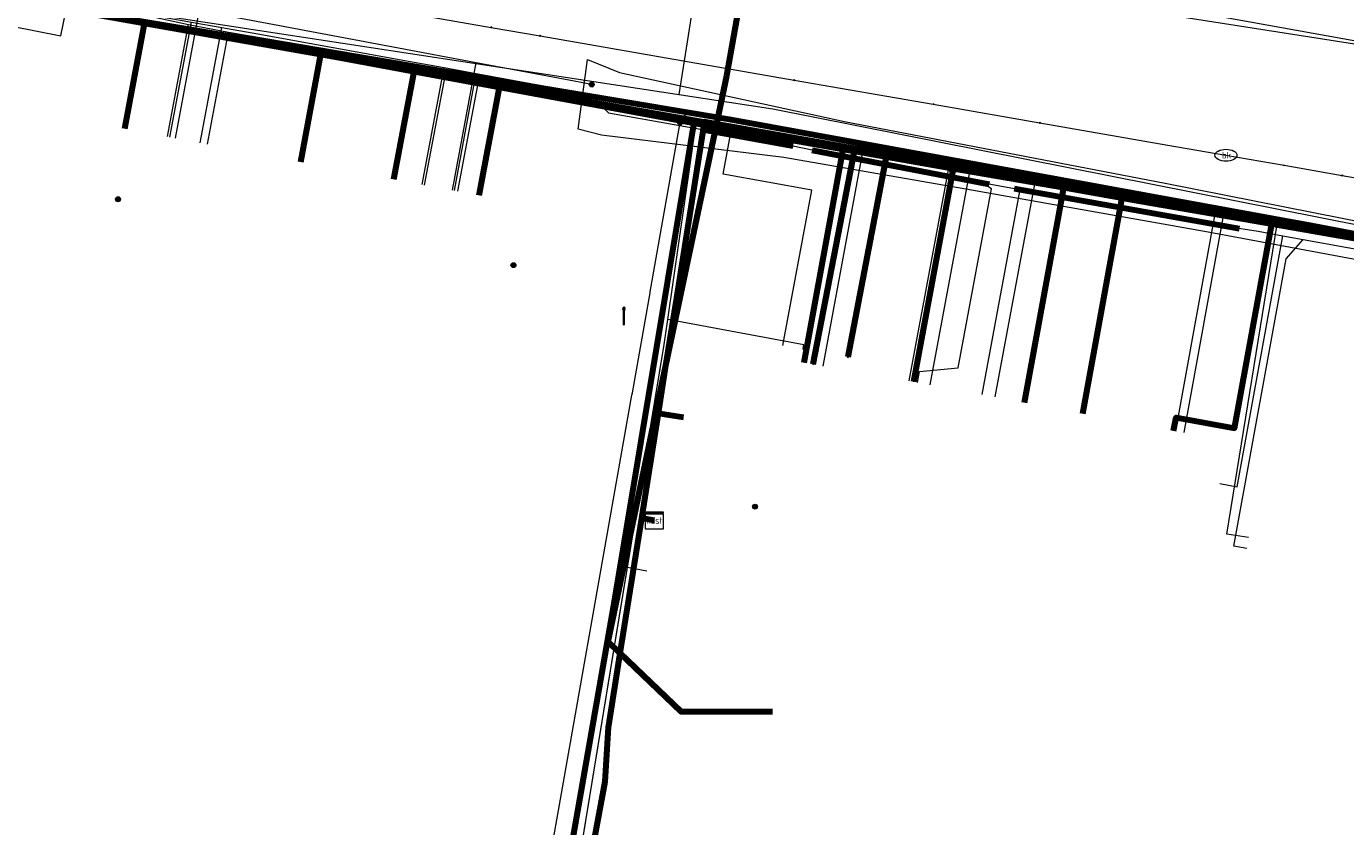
# Model space of a CAD drawing. Extents: x 152558 to 154479, y 462974 to 463683.
# Tile 197 of 212: x 153664 to 153724, y 463203 to 463240. Entities that reach past the tile are written whole.
import ezdxf
from ezdxf.enums import TextEntityAlignment as Align
from ezdxf.lldxf.tags import DXFTag

# ---------------------------------------------------------------- set-up
doc = ezdxf.new("R2010")
doc.units = 0
doc.header["$LTSCALE"] = 0.2
doc.layers.get('0').update_dxf_attribs({"linetype": 'CONTINUOUS'})
for name, color, linetype, lineweight in [('B-RO-KL-DATA_COAXIAAL_17_ZIGGO BV-G', 90, 'KL-DATA-N', 18), ('B-RO-KL-DATA_COAXIAAL_7_ZIGGO BV-G', 90, 'KL-DATA-N', 18), ('B-RO-KL-DATA_HULPSTUK_KPN BV-S', 90, 'CONTINUOUS', 25), ('B-RO-KL-DATA_HULPSTUK_REGGEFIBER OPERATOR BV-S', 90, 'CONTINUOUS', 25), ('B-RO-KL-DATA_HULPSTUK_ZIGGO BV-S', 90, 'CONTINUOUS', 25), ('B-RO-KL-DATA_KABELBED_KPN BV-G', 90, 'CONTINUOUS', 100), ('B-RO-KL-DATA_KABELBED_ZIGGO BV-G', 90, 'CONTINUOUS', 100), ('B-RO-KL-DATA_MANTELBUIS_HPE_1.1_KPN BV-G', 90, 'CONTINUOUS', 100), ('B-RO-KL-DATA_MANTELBUIS_ZIGGO BV-G', 90, 'CONTINUOUS', 100), ('B-RO-KL-DATA_REGGEFIBER OPERATOR BV-G', 90, 'KL-DATA-N', 18), ('B-RO-KL-ET_LS_400 V_STEDIN NETBEHEER BV-G', 190, 'KL-LS-N', 18), ('B-RO-KL-ET_LS_GEMEENTE AMERSFOORT-S', 190, 'CONTINUOUS', 25), ('B-RO-KL-ET_LS_HULPSTUK_STEDIN NETBEHEER BV-S', 190, 'CONTINUOUS', 25), ('B-RO-KL-ET_MS_10 KV_STEDIN NETBEHEER BV-G', 130, 'KL-MS-N', 18), ('B-RO-KL-GAS_LD_ASBESTCEMENT_180_0.1 BAR_STEDIN NETBEHEER BV-G', 50, 'KL-GAS-LD-N', 18), ('B-RO-KL-GAS_LD_MANTELBUIS_ASBESTCEMENT_180_STEDIN NETBEHEER BV-G', 50, 'CONTINUOUS', 100), ('B-RO-KL-GAS_LD_PE_32_0.1 BAR_STEDIN NETBEHEER BV-G', 50, 'KL-GAS-LD-N', 18), ('B-RO-KL-GAS_LD_PVC_110_0.1 BAR_STEDIN NETBEHEER BV-G', 50, 'KL-GAS-LD-N', 18), ('B-RO-KL-WATER_100_VITENS-G', 170, 'KL-WATER-N', 18), ('B-RO-KL-WATER_HULPSTUK_VITENS-S', 170, 'CONTINUOUS', 25), ('B-RO-KL-WATER_VITENS-S', 170, 'CONTINUOUS', 25), ('B-RO-OG-INFO_KPN BV-G', 7, 'CONTINUOUS', 18)]:
    doc.layers.add(name, color=color, linetype=linetype, lineweight=lineweight)
doc.styles.add('NLCS-ISO', font='NLCS-ISO.ttf')
tags = doc.linetypes.add('KL-DATA-N', pattern='A,4,-1,[101,NLCS.SHX,S=0.5,R=0,X=0,Y=0],-1,4,-1,["D",Standard,S=1,R=0,X=-0.25,Y=-0.5],-1.5', length=12.5).pattern_tags.tags
tags[18] = DXFTag(74, 10)
tags = doc.linetypes.add('KL-GAS-LD-N', pattern='A,4,-1,[69,NLCS.SHX,S=0.5,R=0,X=0,Y=0],-1,4,-1,["L",Standard,S=1,R=0,X=0.25,Y=-0.5],-2', length=13).pattern_tags.tags
tags[18] = DXFTag(74, 10)
tags = doc.linetypes.add('KL-LS-N', pattern='A,4,-1,[103,NLCS.SHX,S=0.75,R=0,X=0,Y=0],-1,4,-1,["L",Standard,S=1,R=0,X=0,Y=-0.5],-2', length=13).pattern_tags.tags
tags[18] = DXFTag(74, 10)
tags = doc.linetypes.add('KL-MS-N', pattern='A,4,-1,[103,NLCS.SHX,S=0.75,R=0,X=0,Y=0],-1,4,-1,["M",Standard,S=1,R=0,X=0,Y=-0.5],-2', length=13).pattern_tags.tags
tags[18] = DXFTag(74, 10)
doc.linetypes.add('KL-WATER-N', pattern='A,7,-0.5,[168,NLCS.SHX,S=0.75,R=0,X=0.75,Y=0],-2', length=9.5)

# ---------------------------------------------------------------- blocks, each defined once
blk = doc.blocks.new('SKL-WTB_HULP_MOF-SO')
at = {"linetype": 'ByBlock', "lineweight": 18}
h = blk.add_hatch(color=0, dxfattribs=at)
h.dxf.hatch_style = 1
h.paths.add_polyline_path([(-0.5625, 0, 1), (0.5625, 0, 1)])
at = {"color": 0, "linetype": 'ByBlock', "lineweight": 18}
blk.add_circle((0, 0), 0.5625, dxfattribs=at)
at = {"color": 0, "linetype": 'ByBlock', "lineweight": 18, "style": 'NLCS-ISO', "flags": 1}
for tag, p in [('TYPE', (1.5, 0)), ('OMSCHRIJVING', (1.5, -3)), ('LABEL', (1.5, -1.5))]:
    blk.add_attdef(tag, p, '', height=1, dxfattribs=at)
blk = doc.blocks.new('SKL-WTB_HULP_OVERLENGTE-SO')
at = {"color": 0, "linetype": 'ByBlock', "lineweight": 18}
for centre, radius in [((0, 0), 1), ((-0.42, 0), 0.417), ((0.42, 0), 0.417)]:
    blk.add_circle(centre, radius, dxfattribs=at)
at = {"color": 0, "linetype": 'ByBlock', "lineweight": 18, "style": 'NLCS-ISO', "flags": 1}
for tag, p in [('TYPE', (1.5, 0)), ('OMSCHRIJVING', (1.5, -3)), ('LABEL', (1.5, -1.5))]:
    blk.add_attdef(tag, p, '', height=1, dxfattribs=at)
blk = doc.blocks.new('SKL-WTB_HULP_KAST-SO')
at = {"color": 0, "linetype": 'ByBlock', "lineweight": 18}
for points in [[(-2, 2), (2, 2), (2, 1.68), (-2, 1.68)], [(-2, 1.52), (2, 1.52), (2, -2), (-2, -2)]]:
    blk.add_lwpolyline(points, close=True, dxfattribs=at)
at = {"color": 0, "linetype": 'ByBlock', "lineweight": 18, "style": 'NLCS-ISO'}
blk.add_text('kast', height=1.5, dxfattribs=at).set_placement((0, 0), align=Align.MIDDLE_CENTER)
at = {"color": 0, "linetype": 'ByBlock', "lineweight": 18, "style": 'NLCS-ISO', "flags": 1}
for tag, p in [('TYPE', (2.5, 0)), ('OMSCHRIJVING', (2.5, -3)), ('LABEL', (2.5, -1.5))]:
    blk.add_attdef(tag, p, '', height=1, dxfattribs=at)
blk = doc.blocks.new('SKL-WTB_HULP_OVERIG-SO')
at = {"color": 0, "linetype": 'ByBlock', "lineweight": 18}
for points in [[(-0.14, 0.14), (0.14, -0.14)], [(0.14, 0.14), (-0.14, -0.14)]]:
    blk.add_lwpolyline(points, dxfattribs=at)
at = {"color": 0, "linetype": 'ByBlock', "lineweight": 18, "style": 'NLCS-ISO', "flags": 1}
for tag, p in [('TYPE', (1.5, 0)), ('OMSCHRIJVING', (1.5, -3)), ('LABEL', (1.5, -1.5))]:
    blk.add_attdef(tag, p, '', height=1, dxfattribs=at)
blk = doc.blocks.new('SKL-WATER_BRANDKRAAN_BRANDPUT-SO')
at = {"color": 0, "linetype": 'ByBlock', "lineweight": 18}
blk.add_ellipse((0, 0), major_axis=(2.5, 0), ratio=0.54, dxfattribs=at)
at = {"color": 0, "linetype": 'ByBlock', "lineweight": 18, "style": 'NLCS-ISO'}
blk.add_text('bk', height=1.5, dxfattribs=at).set_placement((0.16, 0), align=Align.MIDDLE_CENTER)
blk = doc.blocks.new('SKL-ET_LS_MAST-SO')
for p, q in [((-0.05, 2.07), (0.05, 2.07)), ((-0.05, -2), (0.05, -2))]:
    blk.add_line(p, q)
for points in [[(-0.18, 1.76), (-0.22, 1.76), (-0.22, 1.84), (-0.18, 1.84), (-0.18, 1.79)], [(-0.18, 1.49), (-0.22, 1.49), (-0.22, 1.57), (-0.18, 1.57), (-0.18, 1.52)], [(-0.18, 1.79), (-0.05, 1.79)], [(-0.18, 1.76), (-0.05, 1.76)], [(-0.18, 1.52), (-0.05, 1.52)], [(-0.18, 1.49), (-0.05, 1.49)], [(-0.05, -2), (-0.05, 2.07)], [(0.05, -2), (0.05, 2.07)], [(0.18, 1.92), (0.05, 1.92)], [(0.18, 1.89), (0.05, 1.89)], [(0.18, 1.66), (0.05, 1.66)], [(0.18, 1.63), (0.05, 1.63)], [(0.18, 1.39), (0.05, 1.39)], [(0.18, 1.36), (0.05, 1.36)], [(0.18, 1.89), (0.22, 1.89), (0.22, 1.97), (0.18, 1.97), (0.18, 1.92)], [(0.18, 1.63), (0.22, 1.63), (0.22, 1.71), (0.18, 1.71), (0.18, 1.66)], [(0.18, 1.36), (0.22, 1.36), (0.22, 1.44), (0.18, 1.44), (0.18, 1.39)]]:
    blk.add_lwpolyline(points)

msp = doc.modelspace()

# ---------------------------------------------------------------- linework, layer by layer
at = {"layer": 'B-RO-KL-DATA_COAXIAAL_17_ZIGGO BV-G', "flags": 128}
for points in [[(153692.318, 463217.369), (153691.727, 463217.476), (153692.485, 463222.255), (153692.831, 463224.434), (153693.319, 463227.507), (153694.569, 463235.388), (153685.267, 463237.104), (153681.377, 463237.822), (153677.139, 463238.604), (153669.119, 463240.084), (153664.023, 463241.024), (153665.618, 463250), (153666.451, 463254.687), (153666.46, 463254.737), (153666.477, 463254.834), (153656.183, 463256.668), (153655.273, 463258.673), (153655.087, 463259.082), (153655.035, 463259.539), (153654.989, 463259.299), (153648.522, 463260.451), (153648.473, 463260.46), (153648.549, 463260.86), (153650.586, 463271.63), (153653.557, 463287.342), (153655.699, 463298.663), (153656.421, 463302.482), (153657.314, 463307.202), (153658.077, 463311.236), (153658.276, 463312.29), (153658.741, 463314.697), (153660.174, 463322.112), (153660.649, 463324.57), (153660.93, 463326.026), (153661.09, 463327.455), (153661.157, 463328.891), (153661.133, 463330.328), (153661.017, 463331.761), (153660.81, 463333.184), (153660.267, 463335.639), (153659.382, 463339.634), (153659.28, 463340.091), (153659.056, 463341.127), (153658.299, 463346.142), (153658.294, 463346.159), (153658.044, 463347.823), (153657.911, 463349.502), (153657.897, 463351.185), (153658, 463352.865), (153658.22, 463354.534), (153658.217, 463354.539), (153658.352, 463355.327), (153658.697, 463357.334), (153659.531, 463362.19), (153659.938, 463364.556), (153659.987, 463364.843), (153660.043, 463365.65), (153659.965, 463366.457), (153659.756, 463367.24), (153659.42, 463367.978), (153658.967, 463368.65), (153660.641, 463378.107), (153660.659, 463378.211), (153661.193, 463378.68), (153661.881, 463379.577), (153661.91, 463379.636), (153662.382, 463380.59), (153662.414, 463380.694), (153663.299, 463385.46), (153664.442, 463391.619), (153665.339, 463396.452), (153666.223, 463401.216), (153666.451, 463402.511), (153666.861, 463404.837), (153667.506, 463408.503), (153668.212, 463412.515), (153676.496, 463411.001), (153681.959, 463409.183), (153682.229, 463409.093), (153682.609, 463408.966), (153682.895, 463408.871), (153683.478, 463412.122), (153683.478, 463412.124), (153684.26, 463416.485), (153685.592, 463423.916), (153685.913, 463425.709), (153686.979, 463431.764), (153687.525, 463434.869), (153687.715, 463435.949), (153689.278, 463444.826), (153689.425, 463445.661), (153691.619, 463458.031), (153694.488, 463474.212), (153695.49, 463473.95), (153697.064, 463473.539), (153697.462, 463473.435), (153697.741, 463473.362), (153697.779, 463473.352), (153704.065, 463471.708), (153708.833, 463470.461), (153710.32, 463470.072), (153711.073, 463469.875), (153713.316, 463469.289), (153713.355, 463469.439), (153718.535, 463468.148), (153720.185, 463467.737), (153721.096, 463467.51), (153721.874, 463467.316), (153721.915, 463467.303), (153723.423, 463466.848), (153723.494, 463466.826), (153728.027, 463465.704), (153731.055, 463464.954), (153731.49, 463464.846), (153735.499, 463463.854), (153735.673, 463463.756), (153735.831, 463463.635), (153735.972, 463463.493), (153736.092, 463463.334), (153736.653, 463463.187), (153736.734, 463463.165), (153737.435, 463462.982), (153737.751, 463462.899), (153737.708, 463462.736), (153737.743, 463462.727), (153737.68, 463462.485), (153737.649, 463462.364), (153737.617, 463462.243), (153737.459, 463461.635), (153737.528, 463461.622)], [(153692.318, 463217.369), (153691.727, 463217.476), (153692.485, 463222.255), (153692.831, 463224.434), (153693.319, 463227.507), (153694.569, 463235.388), (153685.267, 463237.104), (153681.377, 463237.822), (153677.139, 463238.604), (153669.119, 463240.084), (153664.023, 463241.024), (153663.84, 463241.058), (153661.415, 463241.505), (153658.225, 463242.094), (153653.321, 463242.999), (153649.692, 463243.668), (153644.278, 463244.667), (153638.473, 463245.738), (153633.754, 463246.609), (153631.686, 463246.991), (153624.786, 463248.264), (153623.451, 463248.51), (153623.256, 463248.546), (153622.899, 463248.613), (153622.131, 463248.756), (153621.614, 463248.853), (153619.953, 463249.164), (153615.61, 463249.977), (153615.488, 463250), (153613.024, 463250.468), (153608.408, 463251.344), (153607.908, 463251.439), (153604.179, 463252.146), (153600.748, 463252.798), (153595.319, 463253.828), (153591.998, 463254.458), (153588.702, 463255.084), (153588.74, 463255.289), (153587.069, 463255.6), (153582.227, 463256.5), (153575.141, 463257.817), (153571.756, 463258.446), (153562.774, 463260.115), (153556.305, 463261.317), (153549.713, 463262.542), (153548.625, 463262.744), (153544.399, 463263.529), (153539.315, 463264.474), (153539.207, 463264.494), (153536.717, 463264.957), (153532.745, 463265.695), (153523.058, 463267.496), (153521.974, 463267.697), (153521.766, 463267.736), (153513.177, 463269.332), (153509.565, 463268.073), (153509.047, 463268.17), (153506.519, 463268.642), (153505.882, 463265.23)], [(153692.318, 463217.369), (153691.727, 463217.476), (153692.485, 463222.255), (153692.831, 463224.434), (153693.319, 463227.507), (153694.569, 463235.388), (153685.267, 463237.104), (153681.377, 463237.822), (153677.139, 463238.604), (153669.119, 463240.084), (153664.023, 463241.024), (153665.618, 463250), (153666.451, 463254.687), (153666.46, 463254.737), (153666.477, 463254.834), (153656.183, 463256.668), (153655.273, 463258.673), (153655.087, 463259.082), (153655.035, 463259.539), (153654.989, 463259.299), (153648.522, 463260.451), (153648.465, 463260.417), (153643.095, 463257.214), (153639.511, 463257.87), (153631.917, 463259.261), (153627.466, 463260.076), (153624.507, 463260.615), (153622.129, 463261.049), (153621.339, 463261.193), (153621.02, 463261.251)], [(153692.318, 463217.369), (153691.727, 463217.476), (153692.485, 463222.255), (153692.831, 463224.434), (153693.319, 463227.507), (153694.569, 463235.388), (153685.267, 463237.104), (153681.377, 463237.822), (153677.139, 463238.604), (153669.119, 463240.084), (153664.023, 463241.024), (153663.921, 463240.449)], [(153692.318, 463217.369), (153691.727, 463217.476), (153690.75, 463211.32), (153690.215, 463207.946), (153690.066, 463205.464), (153689.459, 463202.24), (153689.218, 463200.962), (153686.573, 463186.924), (153685.259, 463179.619), (153685.254, 463179.59), (153684.954, 463177.922), (153684.901, 463177.627), (153684.103, 463173.195), (153692.653, 463171.646), (153696.526, 463170.944), (153699.735, 463170.363), (153700.75, 463170.179), (153702.799, 463169.808), (153704.623, 463169.477), (153709.64, 463168.568), (153713.687, 463167.835), (153717.736, 463167.101), (153721.608, 463166.4), (153726.624, 463165.492), (153730.498, 463164.79), (153745.356, 463162.098), (153746.753, 463161.845), (153747.559, 463161.699), (153751.259, 463161.029), (153755.916, 463163.735), (153766.515, 463161.823), (153766.967, 463161.741), (153766.896, 463161.348)], [(153692.318, 463217.369), (153691.727, 463217.476), (153690.75, 463211.32), (153690.215, 463207.946), (153690.066, 463205.464), (153689.459, 463202.24), (153689.218, 463200.962), (153686.573, 463186.924), (153685.259, 463179.619), (153685.254, 463179.59), (153684.954, 463177.922), (153685.445, 463177.829)]]:
    msp.add_lwpolyline(points, dxfattribs=at)
at = {"layer": 'B-RO-KL-DATA_COAXIAAL_7_ZIGGO BV-G', "flags": 128}
for points in [[(153663.921, 463240.449), (153664.023, 463241.024), (153669.119, 463240.084), (153677.139, 463238.604), (153681.377, 463237.822), (153680.454, 463232.91)], [(153663.921, 463240.449), (153664.023, 463241.024), (153669.119, 463240.084), (153677.139, 463238.604), (153681.377, 463237.822), (153685.267, 463237.104), (153684.343, 463232.183)], [(153663.921, 463240.449), (153664.023, 463241.024), (153669.119, 463240.084), (153668.205, 463235.216)], [(153663.921, 463240.449), (153664.023, 463241.024), (153669.119, 463240.084), (153677.139, 463238.604), (153676.22, 463233.71)], [(153766.896, 463161.348), (153766.967, 463161.741), (153766.515, 463161.823), (153755.916, 463163.735), (153751.259, 463161.029), (153747.559, 463161.699), (153746.753, 463161.845), (153745.356, 463162.098), (153730.498, 463164.79), (153726.624, 463165.492), (153721.608, 463166.4), (153717.736, 463167.101), (153713.687, 463167.835), (153709.64, 463168.568), (153704.623, 463169.477), (153702.799, 463169.808), (153700.75, 463170.179), (153699.735, 463170.363), (153696.526, 463170.944), (153692.653, 463171.646), (153684.103, 463173.195), (153684.901, 463177.627), (153684.954, 463177.922), (153685.254, 463179.59), (153685.259, 463179.619), (153686.573, 463186.924), (153689.218, 463200.962), (153689.459, 463202.24), (153690.066, 463205.464), (153690.215, 463207.946), (153690.75, 463211.32), (153691.727, 463217.476), (153692.485, 463222.255), (153692.831, 463224.434), (153695.11, 463235.294), (153700.908, 463234.282), (153705.924, 463233.407), (153710.951, 463232.53), (153713.591, 463232.069), (153714.091, 463231.982), (153720.424, 463230.877), (153725.635, 463229.968), (153731.122, 463229.01), (153732.516, 463228.767), (153739.149, 463227.61), (153746.116, 463226.367), (153747.605, 463226.099), (153750.514, 463225.576), (153754.014, 463224.947), (153755.903, 463224.578), (153765.5, 463222.701), (153765.672, 463222.667), (153765.809, 463222.604), (153766.494, 463222.252), (153767.099, 463221.775), (153767.513, 463221.297), (153767.536, 463221.311), (153767.986, 463220.525), (153768.235, 463219.796), (153768.341, 463219.033), (153767.862, 463216.136), (153775.922, 463214.646), (153774.445, 463206.546), (153773.115, 463199.252), (153772.362, 463195.12), (153771.945, 463192.834), (153771.157, 463188.513), (153771.523, 463187.323), (153774.11, 463178.899)], [(153766.871, 463220.901), (153767.513, 463221.297), (153767.099, 463221.775), (153766.494, 463222.252), (153765.809, 463222.604), (153765.672, 463222.667), (153765.5, 463222.701), (153755.903, 463224.578), (153754.014, 463224.947), (153750.514, 463225.576), (153747.605, 463226.099), (153746.116, 463226.367), (153739.149, 463227.61), (153732.516, 463228.767), (153731.122, 463229.01), (153725.635, 463229.968), (153720.424, 463230.877), (153714.091, 463231.982), (153713.591, 463232.069), (153710.951, 463232.53), (153705.924, 463233.407), (153704.116, 463223.688)], [(153766.871, 463220.901), (153767.513, 463221.297), (153767.099, 463221.775), (153766.494, 463222.252), (153765.809, 463222.604), (153765.672, 463222.667), (153765.5, 463222.701), (153755.903, 463224.578), (153754.014, 463224.947), (153750.514, 463225.576), (153747.605, 463226.099), (153746.116, 463226.367), (153739.149, 463227.61), (153732.516, 463228.767), (153731.122, 463229.01), (153725.635, 463229.968), (153720.424, 463230.877), (153714.091, 463231.982), (153713.591, 463232.069), (153710.951, 463232.53), (153709.174, 463222.747)], [(153715.958, 463221.459), (153716.066, 463222.054), (153718.733, 463221.569), (153720.424, 463230.877), (153725.635, 463229.968), (153731.122, 463229.01), (153732.516, 463228.767), (153739.149, 463227.61), (153746.116, 463226.367), (153747.605, 463226.099), (153750.514, 463225.576), (153754.014, 463224.947), (153755.903, 463224.578), (153765.5, 463222.701), (153765.672, 463222.667), (153765.809, 463222.604), (153766.494, 463222.252), (153767.099, 463221.775), (153767.513, 463221.297), (153766.871, 463220.901)]]:
    msp.add_lwpolyline(points, dxfattribs=at)
at = {"layer": 'B-RO-KL-DATA_KABELBED_KPN BV-G', "flags": 128}
for points in [[(153611.049, 463250.403), (153620.809, 463248.498), (153623.348, 463248.003), (153623.848, 463247.905), (153629.366, 463246.949), (153635.375, 463245.907), (153637.739, 463245.497), (153647.479, 463243.809), (153652.84, 463242.88), (153655.487, 463242.421), (153655.838, 463242.36), (153655.871, 463242.354), (153660.765, 463241.506), (153661.449, 463241.388), (153662.681, 463241.174), (153689.363, 463236.718), (153695.727, 463235.656), (153722.324, 463230.792), (153727.874, 463229.726), (153735.352, 463228.29), (153747.697, 463225.919), (153762.689, 463223.349), (153766.342, 463222.723), (153803.701, 463215.235)], [(153694.141, 463235.581), (153689.315, 463236.438), (153661.445, 463241.368), (153655.871, 463242.354), (153654.878, 463242.53)], [(153794.781, 463217.228), (153783.02, 463219.494), (153776.724, 463220.617), (153768.598, 463222.026), (153764.546, 463222.749), (153759.364, 463223.708), (153751.184, 463225.223), (153742.686, 463226.796), (153731.6, 463228.848), (153724.714, 463230.123), (153720.216, 463230.956), (153711.138, 463232.566), (153705.38, 463233.587), (153694.141, 463235.581), (153689.93, 463236.329)], [(153742.598, 463162.595), (153735.334, 463163.924), (153683.431, 463173.315), (153685.384, 463184.463), (153690.504, 463213.683), (153694.141, 463235.581)], [(153762.643, 463223.101), (153753.069, 463224.874), (153752.5, 463224.979), (153745.877, 463226.205), (153742.852, 463226.765), (153742.799, 463226.775), (153735.327, 463228.158), (153727.842, 463229.544), (153720.216, 463230.956), (153705.501, 463233.566), (153702.882, 463234.031), (153701.931, 463234.199), (153701.427, 463234.289), (153694.141, 463235.581)], [(153701.931, 463234.199), (153701.427, 463234.289), (153699.537, 463224.487)], [(153705.501, 463233.566), (153702.882, 463234.031), (153701.124, 463224.818)]]:
    msp.add_lwpolyline(points, dxfattribs=at)
at = {"layer": 'B-RO-KL-DATA_KABELBED_ZIGGO BV-G', "flags": 128}
for points in [[(153697.219, 463246.739), (153695.599, 463237.623), (153695.11, 463235.294)], [(153668.205, 463235.216), (153669.119, 463240.084)], [(153669.119, 463240.084), (153677.139, 463238.604)], [(153676.22, 463233.71), (153677.139, 463238.604)], [(153677.139, 463238.604), (153681.377, 463237.822)], [(153680.454, 463232.91), (153681.377, 463237.822)], [(153681.377, 463237.822), (153685.267, 463237.104)], [(153684.343, 463232.183), (153685.267, 463237.104)], [(153685.267, 463237.104), (153694.569, 463235.388)], [(153694.569, 463235.388), (153693.319, 463227.507)], [(153694.569, 463235.388), (153695.11, 463235.294)], [(153695.11, 463235.294), (153692.831, 463224.434)], [(153695.11, 463235.294), (153700.908, 463234.282)], [(153699.142, 463224.56), (153700.908, 463234.282)], [(153700.908, 463234.282), (153705.924, 463233.407)], [(153705.924, 463233.407), (153704.116, 463223.688)], [(153705.924, 463233.407), (153710.951, 463232.53)], [(153709.174, 463222.747), (153710.951, 463232.53)], [(153710.951, 463232.53), (153713.591, 463232.069)], [(153713.591, 463232.069), (153711.809, 463222.226)], [(153713.591, 463232.069), (153714.091, 463231.982)], [(153714.091, 463231.982), (153720.424, 463230.877)], [(153715.958, 463221.459), (153716.066, 463222.054), (153718.733, 463221.569), (153720.424, 463230.877)], [(153720.424, 463230.877), (153725.635, 463229.968)], [(153693.319, 463227.507), (153692.831, 463224.434)], [(153692.831, 463224.434), (153690.191, 463211.854), (153690.75, 463211.32)], [(153692.831, 463224.434), (153692.485, 463222.255)], [(153692.485, 463222.255), (153691.727, 463217.476)], [(153692.485, 463222.255), (153693.644, 463222.071)], [(153691.727, 463217.476), (153690.75, 463211.32)], [(153692.318, 463217.369), (153691.727, 463217.476)], [(153690.75, 463211.32), (153690.215, 463207.946), (153690.066, 463205.464), (153685.259, 463179.619)], [(153697.7, 463208.66), (153693.534, 463208.66), (153690.75, 463211.32)]]:
    msp.add_lwpolyline(points, dxfattribs=at)
at = {"layer": 'B-RO-KL-DATA_MANTELBUIS_HPE_1.1_KPN BV-G', "flags": 128}
msp.add_lwpolyline([(153794.781, 463217.228), (153783.02, 463219.494), (153776.724, 463220.617), (153768.598, 463222.026), (153764.546, 463222.749), (153759.364, 463223.708), (153751.184, 463225.223), (153742.686, 463226.796), (153731.6, 463228.848), (153724.714, 463230.123), (153720.216, 463230.956), (153711.138, 463232.566), (153705.38, 463233.587), (153694.141, 463235.581), (153689.93, 463236.329)], dxfattribs=at)
at = {"layer": 'B-RO-KL-DATA_MANTELBUIS_ZIGGO BV-G', "flags": 128}
msp.add_lwpolyline([(153696.877, 463244.811), (153695.599, 463237.623)], dxfattribs=at)
msp.add_lwpolyline([(153696.877, 463244.811), (153695.599, 463237.623)], dxfattribs=at)
at = {"layer": 'B-RO-KL-DATA_REGGEFIBER OPERATOR BV-G', "flags": 128}
for points in [[(153669.5, 463335.464), (153669.212, 463333.923), (153667.901, 463327.865), (153666.926, 463321.402), (153665.478, 463314.177), (153664.449, 463308.135), (153663.345, 463302.479), (153662.017, 463295.951), (153660.97, 463290.274), (153659.642, 463282.976), (153654.649, 463257.925), (153654.403, 463255.594), (153658.721, 463254.91), (153662.573, 463255.625), (153665.985, 463254.956), (153665.247, 463252.339), (153663.561, 463242.276), (153663.414, 463241.652), (153671.107, 463239.964), (153672.923, 463239.611), (153682.852, 463237.933), (153684.37, 463237.685), (153689.272, 463236.567), (153694.22, 463235.475)], [(153670.146, 463234.852), (153671.107, 463239.964), (153672.923, 463239.611)], [(153671.965, 463234.51), (153672.923, 463239.611)], [(153672.923, 463239.611), (153682.852, 463237.933)], [(153681.859, 463232.65), (153682.852, 463237.933)], [(153682.852, 463237.933), (153684.37, 463237.685)], [(153683.37, 463232.366), (153684.37, 463237.685)], [(153684.37, 463237.685), (153689.272, 463236.567), (153694.22, 463235.475)], [(153684.711, 463180.797), (153687.883, 463195.658), (153692.759, 463225.379), (153692.925, 463226.52), (153694.22, 463235.475)], [(153692.925, 463226.52), (153694.22, 463235.475)], [(153694.22, 463235.475), (153694.594, 463235.648), (153705.765, 463233.666), (153710.957, 463232.724), (153717.879, 463231.499), (153725.993, 463230.011), (153731.243, 463229.023), (153736.333, 463228.091), (153745.967, 463226.326), (153747.048, 463226.106), (153757.174, 463224.344), (153759.229, 463224.08), (153768.501, 463222.422), (153775.076, 463221.187), (153776.488, 463220.663), (153777.307, 463219.291), (153780.01, 463218.701)], [(153694.22, 463235.475), (153694.594, 463235.648), (153705.765, 463233.666)], [(153703.915, 463223.726), (153705.765, 463233.666)], [(153705.765, 463233.666), (153710.957, 463232.724)], [(153709.103, 463222.76), (153710.957, 463232.724)], [(153716.054, 463221.447), (153717.879, 463231.499), (153710.957, 463232.724)], [(153691.097, 463215.244), (153692.759, 463225.379), (153692.925, 463226.52)], [(153699.088, 463225.202), (153699.118, 463225.367), (153692.925, 463226.52)], [(153699.082, 463225.17), (153699.088, 463225.202)], [(153699.088, 463225.202), (153699.1, 463225.2)], [(153684.306, 463178.502), (153684.711, 463180.797), (153687.883, 463195.658), (153691.097, 463215.244)], [(153691.097, 463215.244), (153691.97, 463215.08)]]:
    msp.add_lwpolyline(points, dxfattribs=at)
at = {"layer": 'B-RO-KL-ET_LS_400 V_STEDIN NETBEHEER BV-G', "flags": 128}
for points in [[(153689.464, 463237.224), (153686.887, 463237.708), (153684.208, 463238.212), (153680.668, 463238.877), (153674.691, 463240), (153671.211, 463240.654), (153668.715, 463241.123), (153666.2, 463241.596), (153662.753, 463241.568), (153661.857, 463241.73), (153661.473, 463241.8), (153656.841, 463242.639), (153655.763, 463242.834), (153654.79, 463243.01), (153651.824, 463243.548), (153647.775, 463244.281), (153646.372, 463244.535), (153645.102, 463244.765), (153643.369, 463245.079), (153639.242, 463245.827), (153639.143, 463245.794), (153637.972, 463246.007), (153637.981, 463246.056)], [(153697.236, 463244.082), (153697.089, 463243.286), (153694.517, 463243.689), (153693.434, 463236.772)], [(153697.793, 463243.227), (153738.76, 463236.8), (153742.084, 463236.252), (153746.983, 463235.444), (153760.09, 463233.283), (153762.112, 463232.95), (153812.235, 463222.797)], [(153670.515, 463234.783), (153671.568, 463240.383), (153671.211, 463240.654)], [(153683.119, 463232.413), (153684.208, 463238.212)], [(153681.497, 463174.02), (153682.562, 463179.753), (153682.608, 463179.999), (153682.695, 463180.471), (153683.419, 463184.368), (153684.495, 463188.769), (153685.633, 463193.037), (153686.75, 463197.371), (153687.238, 463200.129), (153691.294, 463223.07), (153691.314, 463223.183), (153692.12, 463227.74), (153692.128, 463227.784), (153693.492, 463235.497)], [(153693.492, 463235.497), (153693.539, 463235.651), (153693.583, 463235.719), (153693.702, 463235.826), (153693.852, 463235.884), (153694.012, 463235.884), (153701.858, 463234.408), (153706.73, 463233.492), (153709.679, 463232.938), (153711.373, 463232.619), (153717.35, 463231.495), (153718.245, 463231.327), (153720.674, 463230.87), (153725.439, 463229.974), (153730.35, 463229.051), (153732.322, 463228.68), (153735.237, 463228.132), (153736.427, 463227.908), (153742.962, 463226.679), (153743.661, 463226.548), (153745.587, 463226.186), (153748.33, 463225.768), (153750.885, 463225.379), (153756.897, 463224.464), (153760.043, 463223.985), (153766.404, 463223.017), (153766.871, 463222.884), (153767.302, 463222.663), (153767.682, 463222.363), (153767.997, 463221.996), (153768.236, 463221.574), (153768.388, 463221.115), (153768.449, 463220.634), (153768.416, 463220.151), (153768.167, 463218.81), (153776.053, 463216.654), (153776.339, 463218.235)], [(153699.997, 463224.401), (153701.858, 463234.408)], [(153704.879, 463223.546), (153706.73, 463233.492)], [(153707.829, 463222.997), (153709.679, 463232.938)], [(153716.44, 463221.376), (153718.245, 463231.327)], [(153719.372, 463216.593), (153718.384, 463216.753), (153720.674, 463230.87)]]:
    msp.add_lwpolyline(points, dxfattribs=at)
at = {"layer": 'B-RO-KL-ET_MS_10 KV_STEDIN NETBEHEER BV-G', "flags": 128}
for points in [[(153827.275, 463203.445), (153823.141, 463206.284), (153816.38, 463209.897), (153814.494, 463210.848), (153812.587, 463211.755), (153810.66, 463212.619), (153808.714, 463213.44), (153806.943, 463214.142), (153805.158, 463214.808), (153803.36, 463215.437), (153801.549, 463216.029), (153799.726, 463216.584), (153781.486, 463220.3), (153766.477, 463223.41), (153745.658, 463226.58), (153697.71, 463236.107), (153662.735, 463241.47), (153558.155, 463260.997), (153528.212, 463266.237), (153493.434, 463273.66), (153491.914, 463272.558), (153489.755, 463261.593), (153485.865, 463238.462), (153485.474, 463235.381)], [(154066.031, 463061.971), (154065.219, 463062.187), (154063.975, 463061.805), (154052.34, 463065.195), (154043.995, 463068.877), (154036.864, 463073.365), (154000, 463097.91), (153981.641, 463110.099), (153976.483, 463113.623), (153957.934, 463125.956), (153942.982, 463135.967), (153920.757, 463151.016), (153915.758, 463154.244), (153887.042, 463173.586), (153838.765, 463205.685), (153826.02, 463214.026), (153819.377, 463218.46), (153818.288, 463219.1), (153817.106, 463219.714), (153815.911, 463220.303), (153814.705, 463220.869), (153813.487, 463221.411), (153810.306, 463222.74), (153808.32, 463223.469), (153806.306, 463224.113), (153804.266, 463224.672), (153802.205, 463225.145), (153800.521, 463225.487), (153800.543, 463225.482), (153799.112, 463225.681), (153792.483, 463227.073), (153789.365, 463227.693), (153771.219, 463230.716), (153754.965, 463233.669), (153695.808, 463244.331), (153663.728, 463250), (153641.604, 463254.944), (153633.008, 463256.421), (153633.793, 463260.652), (153634.094, 463260.859), (153635.856, 463260.687), (153646.167, 463258.507), (153648.046, 463261.978), (153648.211, 463262.961)]]:
    msp.add_lwpolyline(points, dxfattribs=at)
at = {"layer": 'B-RO-KL-GAS_LD_ASBESTCEMENT_180_0.1 BAR_STEDIN NETBEHEER BV-G', "flags": 128}
msp.add_lwpolyline([(153662.7, 463241.196), (153688.439, 463236.584)], dxfattribs=at)
at = {"layer": 'B-RO-KL-GAS_LD_MANTELBUIS_ASBESTCEMENT_180_STEDIN NETBEHEER BV-G', "flags": 128}
for points in [[(153694.682, 463235.141), (153698.62, 463234.438)], [(153699.506, 463234.244), (153707.557, 463232.69)], [(153708.703, 463232.495), (153718.942, 463230.671)]]:
    msp.add_lwpolyline(points, dxfattribs=at)
at = {"layer": 'B-RO-KL-GAS_LD_PE_32_0.1 BAR_STEDIN NETBEHEER BV-G', "flags": 128}
for points in [[(153670.258, 463234.831), (153671.243, 463240.074)], [(153671.634, 463234.572), (153672.622, 463239.828)], [(153681.743, 463232.672), (153682.744, 463237.996)], [(153683.217, 463232.395), (153684.21, 463237.729)], [(153698.17, 463225.34), (153699.485, 463232.417), (153695.451, 463233.145), (153695.785, 463234.944)], [(153704.289, 463223.656), (153704.381, 463224.148), (153706.144, 463224.328), (153707.659, 463232.475), (153707.204, 463232.759)], [(153707.239, 463223.107), (153708.977, 463232.446)], [(153718.064, 463219.049), (153718.851, 463218.906), (153720.925, 463230.338)], [(153719.292, 463216.099), (153718.697, 463216.196), (153721.081, 463229.293), (153721.85, 463230.169)]]:
    msp.add_lwpolyline(points, dxfattribs=at)
at = {"layer": 'B-RO-KL-GAS_LD_PVC_110_0.1 BAR_STEDIN NETBEHEER BV-G', "flags": 128}
msp.add_lwpolyline([(153651.733, 463243.563), (153652.367, 463243.45), (153653.698, 463243.214), (153654.682, 463243.039), (153655.908, 463242.821), (153660.784, 463241.954), (153663.349, 463241.496), (153668.775, 463240.513), (153671.243, 463240.074), (153672.622, 463239.828), (153674.259, 463239.537), (153681.121, 463238.291), (153682.744, 463237.996), (153684.21, 463237.729), (153686.437, 463237.324), (153689.407, 463236.784), (153690.223, 463235.943), (153695.785, 463234.944), (153698.255, 463234.503), (153699.499, 463234.246), (153706.008, 463232.989), (153707.204, 463232.759), (153708.977, 463232.446), (153711.077, 463232.072), (153717.526, 463230.924), (153718.731, 463230.709), (153719.798, 463230.544), (153720.925, 463230.338), (153721.85, 463230.169), (153725.895, 463229.437), (153730.282, 463228.643), (153731.033, 463228.507), (153734.71, 463227.841), (153735.746, 463227.654), (153742.911, 463226.373), (153745.142, 463225.977), (153748.071, 463225.46), (153749.206, 463225.261), (153751.15, 463224.929), (153754.213, 463224.4), (153757.099, 463223.882), (153759.24, 463223.498), (153760.914, 463223.197), (153763.691, 463222.699), (153767.69, 463221.982), (153775.512, 463220.682), (153777.021, 463220.402)], dxfattribs=at)
at = {"layer": 'B-RO-KL-WATER_100_VITENS-G', "flags": 128}
for points in [[(153647.952, 463246.26), (153649.876, 463245.925), (153651.799, 463245.59), (153656.821, 463244.716), (153659.269, 463244.29), (153666.399, 463243.05), (153666.908, 463242.961), (153672.39, 463242.007), (153674.335, 463241.668), (153675.347, 463241.492), (153676.359, 463241.316), (153678.382, 463240.963), (153679.062, 463240.845), (153683.234, 463240.118), (153684.885, 463239.831), (153687.118, 463239.442), (153698.686, 463237.429), (153705.016, 463236.327), (153709.869, 463235.482), (153715.693, 463234.468), (153718.339, 463234.007)], [(153718.339, 463234.007), (153720.983, 463233.547), (153723.626, 463233.087), (153730.758, 463231.845), (153740.802, 463230.097), (153749.706, 463228.547), (153753.58, 463227.873), (153754.155, 463227.773), (153755.863, 463227.476), (153756.838, 463227.306), (153762.625, 463226.298), (153769.866, 463225.038)]]:
    msp.add_lwpolyline(points, dxfattribs=at)
at = {"layer": 'B-RO-OG-INFO_KPN BV-G', "flags": 128}
for points in [[(153594.93, 463255.1), (153594.46, 463252.46), (153607.85, 463250.01), (153620.56, 463247.52), (153632.81, 463245.39), (153644.24, 463243.44), (153656.44, 463241.21), (153665.29, 463239.44), (153665.73, 463241.6), (153650.67, 463244.43), (153600.38, 463253.91), (153594.93, 463255.1)], [(153795.39, 463217.87), (153795.23, 463216.56), (153786.36, 463217.72), (153773.37, 463220.18), (153764.92, 463221.64), (153756.5, 463223.26), (153750.6, 463224.5), (153730.82, 463228.03), (153717.36, 463230.53), (153706.5, 463232.46), (153698.21, 463233.9), (153689.91, 463234.92), (153688.85, 463235.19), (153689.27, 463238.36), (153690.73, 463237.78), (153700.98, 463235.54), (153715.57, 463232.73), (153726.39, 463230.6), (153731.55, 463229.6), (153745.99, 463226.96), (153763.44, 463223.55), (153795.39, 463217.87)]]:
    msp.add_lwpolyline(points, dxfattribs=at)

# ---------------------------------------------------------------- block references
at = {"layer": 'B-RO-KL-DATA_HULPSTUK_KPN BV-S', "xscale": 0.2, "yscale": 0.2, "zscale": 0.2}
for name, p in [('SKL-WTB_HULP_MOF-SO', (153676.982, 463238.785)), ('SKL-WTB_HULP_OVERIG-SO', (153694.141, 463235.581)), ('SKL-WTB_HULP_OVERIG-SO', (153694.141, 463235.581)), ('SKL-WTB_HULP_OVERIG-SO', (153694.141, 463235.581)), ('SKL-WTB_HULP_MOF-SO', (153701.931, 463234.199)), ('SKL-WTB_HULP_OVERIG-SO', (153701.931, 463234.199)), ('SKL-WTB_HULP_MOF-SO', (153705.501, 463233.566)), ('SKL-WTB_HULP_OVERIG-SO', (153705.501, 463233.566)), ('SKL-WTB_HULP_MOF-SO', (153667.9, 463232)), ('SKL-WTB_HULP_MOF-SO', (153685.9, 463229)), ('SKL-WTB_HULP_OVERIG-SO', (153699.537, 463224.487)), ('SKL-WTB_HULP_OVERIG-SO', (153701.124, 463224.818)), ('SKL-WTB_HULP_MOF-SO', (153696.9, 463218))]:
    msp.add_blockref(name, p, dxfattribs=at)
at = {"layer": 'B-RO-KL-DATA_HULPSTUK_REGGEFIBER OPERATOR BV-S', "xscale": 0.2, "yscale": 0.2, "zscale": 0.2}
msp.add_blockref('SKL-WTB_HULP_OVERIG-SO', (153694.221, 463235.475), dxfattribs=at)
at = {"layer": 'B-RO-KL-DATA_HULPSTUK_ZIGGO BV-S', "xscale": 0.2, "yscale": 0.2, "zscale": 0.2}
for name, p in [('SKL-WTB_HULP_OVERLENGTE-SO', (153705.924, 463233.407)), ('SKL-WTB_HULP_KAST-SO', (153692.318, 463217.369))]:
    msp.add_blockref(name, p, dxfattribs=at)
at = {"layer": 'B-RO-KL-ET_LS_GEMEENTE AMERSFOORT-S', "xscale": 0.2, "yscale": 0.2, "zscale": 0.2}
msp.add_blockref('SKL-ET_LS_MAST-SO', (153690.928, 463226.676), dxfattribs=at)
at = {"layer": 'B-RO-KL-ET_LS_HULPSTUK_STEDIN NETBEHEER BV-S', "xscale": 0.2, "yscale": 0.2, "zscale": 0.2}
for p in [(153689.464, 463237.224), (153693.492, 463235.497)]:
    msp.add_blockref('SKL-WTB_HULP_MOF-SO', p, dxfattribs=at)
at = {"layer": 'B-RO-KL-WATER_HULPSTUK_VITENS-S', "xscale": 0.2, "yscale": 0.2, "zscale": 0.2}
for p in [(153684.885, 463239.831), (153687.118, 463239.442), (153698.686, 463237.429), (153705.016, 463236.327), (153709.869, 463235.482), (153720.983, 463233.547), (153723.626, 463233.087)]:
    msp.add_blockref('SKL-WTB_HULP_OVERIG-SO', p, dxfattribs=at)
at = {"layer": 'B-RO-KL-WATER_VITENS-S', "xscale": 0.2, "yscale": 0.2, "zscale": 0.2}
msp.add_blockref('SKL-WATER_BRANDKRAAN_BRANDPUT-SO', (153718.339, 463234.007), dxfattribs=at)

doc.saveas('drawing.dxf')
